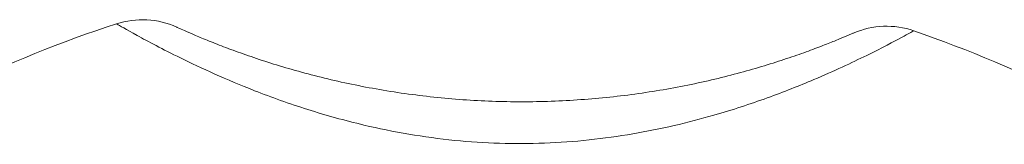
# Model space of a CAD drawing. Header units: millimetres. Extents: x 165 to 832, y 42 to 879.
# Tile 22 of 24: x 736.62 to 771.95, y 745.71 to 750.17. Entities that reach past the tile are written whole.
import ezdxf

# ---------------------------------------------------------------- set-up
doc = ezdxf.new("R2010")
doc.units = ezdxf.units.MM

msp = doc.modelspace()

# ---------------------------------------------------------------- linework, layer by layer
at = {"color": 7, "linetype": 'Continuous', "lineweight": 15}
for centre, radius, start, end in [((754.024, 707.235), 45, 108.0351, 115.9649), ((741.021, 747.171), 3, 65.6351, 108.0351), ((767.722, 746.938), 3, 70.9649, 113.3649), ((754.024, 707.235), 45, 63.0351, 70.9649)]:
    msp.add_arc(centre, radius, start, end, dxfattribs=at)
for points, knots in [([(768.701, 749.774), (768.614, 749.726), (768.442, 749.629), (767.12, 748.931), (765.378, 748.117), (763.456, 747.356), (761.293, 746.647), (758.605, 746.015), (755.451, 745.675), (752.176, 745.778), (749.312, 746.272), (746.917, 746.942), (744.59, 747.773), (742.358, 748.789), (740.68, 749.684), (740.127, 750.004), (740.098, 750.021), (740.092, 750.024)], [0, 0, 0, 0, 0.07471, 0.147656, 0.219564, 0.270922, 0.323815, 0.397478, 0.474063, 0.551015, 0.630949, 0.683293, 0.736876, 0.826072, 0.902519, 0.981571, 1, 1, 1, 1]), ([(742.258, 749.904), (742.258, 749.904), (742.282, 749.893), (742.376, 749.851), (742.445, 749.82), (742.628, 749.739), (742.742, 749.69), (743.017, 749.573), (743.174, 749.507), (743.527, 749.364), (743.723, 749.286), (744.155, 749.121), (744.39, 749.035), (745.131, 748.772), (745.68, 748.593), (746.877, 748.246), (747.508, 748.083), (748.486, 747.867), (748.818, 747.799), (749.493, 747.674), (749.837, 747.616), (750.869, 747.461), (751.563, 747.382), (752.958, 747.271), (753.661, 747.24), (755.073, 747.227), (755.786, 747.246), (757.189, 747.333), (757.883, 747.4), (759.25, 747.581), (759.925, 747.694), (761.25, 747.963), (761.881, 748.114), (762.773, 748.355), (763.062, 748.438), (763.618, 748.607), (763.885, 748.693), (764.385, 748.859), (764.618, 748.941), (765.052, 749.098), (765.253, 749.174), (765.611, 749.312), (765.769, 749.374), (766.043, 749.486), (766.16, 749.534), (766.439, 749.651), (766.532, 749.692), (766.532, 749.692)], [0, 0, 0, 0, 0.03125, 0.03125, 0.0625, 0.0625, 0.09375, 0.09375, 0.125, 0.125, 0.15625, 0.15625, 0.1875, 0.1875, 0.25, 0.25, 0.3125, 0.3125, 0.34375, 0.34375, 0.375, 0.375, 0.4375, 0.4375, 0.5, 0.5, 0.5625, 0.5625, 0.625, 0.625, 0.6875, 0.6875, 0.75, 0.75, 0.78125, 0.78125, 0.8125, 0.8125, 0.84375, 0.84375, 0.875, 0.875, 0.90625, 0.90625, 0.9375, 0.9375, 1, 1, 1, 1])]:
    msp.add_open_spline(points, degree=3, knots=knots, dxfattribs=at)

doc.saveas('drawing.dxf')
